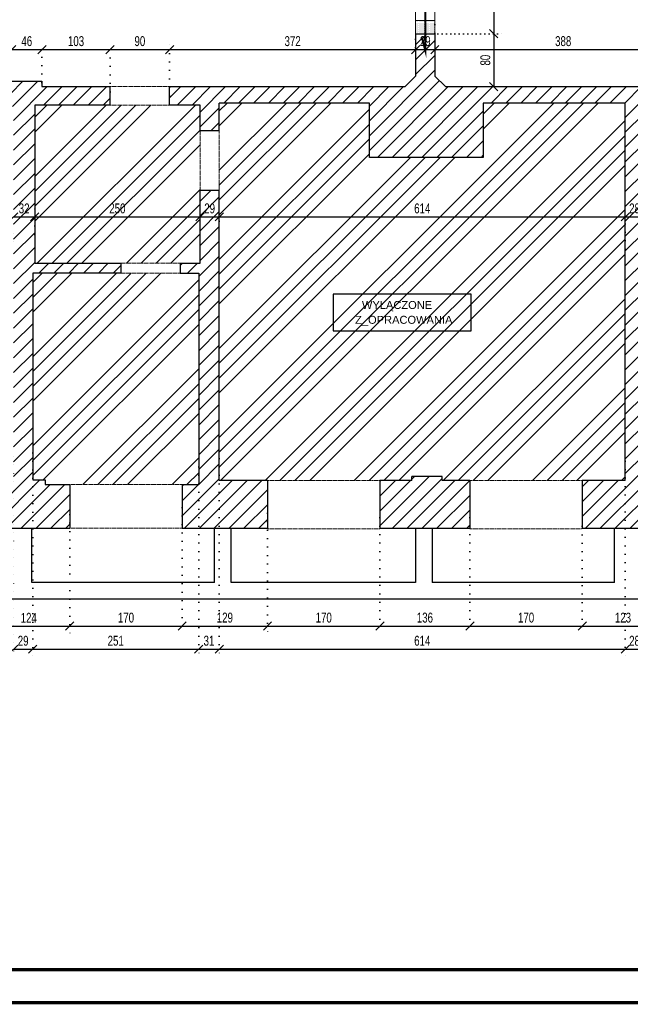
# Model space of a CAD drawing. Header units: millimetres. Extents: x 11149 to 111407, y -107619 to -23630.
# Tile 133 of 245: x 14237 to 15160, y -26605 to -25116. Entities that reach past the tile are written whole.
import ezdxf

# ---------------------------------------------------------------- set-up
doc = ezdxf.new("R2010")
doc.units = ezdxf.units.MM
doc.header["$LTSCALE"] = 2
doc.linetypes.add('DOT', pattern=[6.35, 0, -6.35])
doc.linetypes.add('HIDDEN', pattern=[9.525, 6.35, -3.175])
doc.layers.get('0').update_dxf_attribs({"plot": 0})
doc.layers.get('Defpoints').update_dxf_attribs({"color": 1})
for name, color, linetype, lineweight in [('0_OPIS', 7, 'Continuous', 13), ('A_KRESKOWANIE', 9, 'Continuous', 0), ('A_WYBURZENIA', 6, 'Continuous', 0), ('A_ściany mur', 2, 'Continuous', 30), ('e-cad_wymiary', 4, 'Continuous', 9), ('Opisy', 7, 'Continuous', 13)]:
    doc.layers.add(name, color=color, linetype=linetype, lineweight=lineweight)
for name, color, linetype in [('3DPLAN_A_KRESKOWANIE 1', 253, 'Continuous'), ('3DPLAN_A_OPIS', 8, 'Continuous'), ('A_SCHODY', 6, 'Continuous')]:
    doc.layers.add(name, color=color, linetype=linetype)
doc.styles.add('ARIAL', font='arial.ttf')
doc.styles.add('e-cad_1', font='arial.ttf', dxfattribs={"width": 0.7})
doc.dimstyles.new('e-cad_1_100_[cm]', dxfattribs={"dimscale": 10, "dimtxt": 1.5, "dimasz": 1.25, "dimexe": 1.25, "dimexo": 0.625, "dimgap": 0.5, "dimtad": 1, "dimdec": 0, "dimrnd": 1, "dimzin": 1, "dimtxsty": 'e-cad_1', "dimblk": 'OBLIQUE', "dimcen": 2.5, "dimclrd": 256, "dimclre": 252, "dimclrt": 7, "dimadec": 0, "dimazin": 0, "dimtfac": 1, "dimtix": 1, "dimtmove": 2, "dimatfit": 3, "dimldrblk": 'NONE', "dimfxl": 60, "dimfxlon": 1, "dimarcsym": 0})
pattern_1 = [(45, (12744.33, -25853.178), (-11.22532, 11.22532), [])]

# ---------------------------------------------------------------- blocks, each defined once
blk = doc.blocks.new('_OBLIQUE')
at = {"color": 0, "linetype": 'ByBlock', "lineweight": -2}
blk.add_line((-0.5, -0.5), (0.5, 0.5), dxfattribs=at)
blk = doc.blocks.new('*D813')
at = {"layer": 'Defpoints', "color": 0}
for p in [(14188.6, -25857.8), (14312.6, -25857.8), (14312.6, -26032.9)]:
    blk.add_point(p, dxfattribs=at)
at = {"layer": 'e-cad_wymiary', "color": 252, "linetype": 'DOT', "lineweight": -2}
for p, q in [((14188.6, -25864.1), (14188.6, -26045.4)), ((14312.6, -25864.1), (14312.6, -26045.4))]:
    blk.add_line(p, q, dxfattribs=at)
at = {"layer": 'e-cad_wymiary', "lineweight": -2}
blk.add_line((14188.6, -26032.9), (14312.6, -26032.9), dxfattribs=at)
at = {"layer": 'e-cad_wymiary', "lineweight": -2, "xscale": 12.5, "yscale": 12.5, "zscale": 12.5, "rotation": 180}
blk.add_blockref('_OBLIQUE', (14188.6, -26032.9), dxfattribs=at)
at = {"layer": 'e-cad_wymiary', "lineweight": -2, "xscale": 12.5, "yscale": 12.5, "zscale": 12.5}
blk.add_blockref('_OBLIQUE', (14312.6, -26032.9), dxfattribs=at)
at = {"layer": 'e-cad_wymiary', "color": 7, "insert": (14250.6, -26020.4), "char_height": 15, "attachment_point": 5, "style": 'e-cad_1'}
blk.add_mtext('124', dxfattribs=at)
blk = doc.blocks.new('_None')
blk = doc.blocks.new('*D814')
at = {"layer": 'Defpoints', "color": 0}
for p in [(14482.6, -25847.3), (14312.6, -25857.8), (14482.6, -26032.9)]:
    blk.add_point(p, dxfattribs=at)
at = {"layer": 'e-cad_wymiary', "color": 252, "linetype": 'DOT', "lineweight": -2}
for p, q in [((14482.6, -25853.5), (14482.6, -26045.4)), ((14312.6, -25864.1), (14312.6, -26045.4))]:
    blk.add_line(p, q, dxfattribs=at)
at = {"layer": 'e-cad_wymiary', "lineweight": -2}
blk.add_line((14312.6, -26032.9), (14482.6, -26032.9), dxfattribs=at)
at = {"layer": 'e-cad_wymiary', "lineweight": -2, "xscale": 12.5, "yscale": 12.5, "zscale": 12.5, "rotation": 180}
blk.add_blockref('_OBLIQUE', (14312.6, -26032.9), dxfattribs=at)
at = {"layer": 'e-cad_wymiary', "lineweight": -2, "xscale": 12.5, "yscale": 12.5, "zscale": 12.5}
blk.add_blockref('_OBLIQUE', (14482.6, -26032.9), dxfattribs=at)
at = {"layer": 'e-cad_wymiary', "color": 7, "insert": (14397.6, -26020.2), "char_height": 15, "attachment_point": 5, "style": 'e-cad_1'}
blk.add_mtext('170', dxfattribs=at)
blk = doc.blocks.new('*D815')
at = {"layer": 'Defpoints', "color": 0}
for p in [(14482.6, -25847.3), (14611.6, -25855.9), (14611.6, -26032.9)]:
    blk.add_point(p, dxfattribs=at)
at = {"layer": 'e-cad_wymiary', "color": 252, "linetype": 'DOT', "lineweight": -2}
for p, q in [((14482.6, -25853.5), (14482.6, -26045.4)), ((14611.6, -25862.1), (14611.6, -26045.4))]:
    blk.add_line(p, q, dxfattribs=at)
at = {"layer": 'e-cad_wymiary', "lineweight": -2}
blk.add_line((14482.6, -26032.9), (14611.6, -26032.9), dxfattribs=at)
at = {"layer": 'e-cad_wymiary', "lineweight": -2, "xscale": 12.5, "yscale": 12.5, "zscale": 12.5, "rotation": 180}
blk.add_blockref('_OBLIQUE', (14482.6, -26032.9), dxfattribs=at)
at = {"layer": 'e-cad_wymiary', "lineweight": -2, "xscale": 12.5, "yscale": 12.5, "zscale": 12.5}
blk.add_blockref('_OBLIQUE', (14611.6, -26032.9), dxfattribs=at)
at = {"layer": 'e-cad_wymiary', "color": 7, "insert": (14547.1, -26020.2), "char_height": 15, "attachment_point": 5, "style": 'e-cad_1'}
blk.add_mtext('129', dxfattribs=at)
blk = doc.blocks.new('*D816')
at = {"layer": 'Defpoints', "color": 0}
for p in [(14611.6, -25855.9), (14781.6, -25862.6), (14781.6, -26032.9)]:
    blk.add_point(p, dxfattribs=at)
at = {"layer": 'e-cad_wymiary', "color": 252, "linetype": 'DOT', "lineweight": -2}
for p, q in [((14611.6, -25862.1), (14611.6, -26045.4)), ((14781.6, -25868.8), (14781.6, -26045.4))]:
    blk.add_line(p, q, dxfattribs=at)
at = {"layer": 'e-cad_wymiary', "lineweight": -2}
blk.add_line((14611.6, -26032.9), (14781.6, -26032.9), dxfattribs=at)
at = {"layer": 'e-cad_wymiary', "lineweight": -2, "xscale": 12.5, "yscale": 12.5, "zscale": 12.5, "rotation": 180}
blk.add_blockref('_OBLIQUE', (14611.6, -26032.9), dxfattribs=at)
at = {"layer": 'e-cad_wymiary', "lineweight": -2, "xscale": 12.5, "yscale": 12.5, "zscale": 12.5}
blk.add_blockref('_OBLIQUE', (14781.6, -26032.9), dxfattribs=at)
at = {"layer": 'e-cad_wymiary', "color": 7, "insert": (14696.6, -26020.2), "char_height": 15, "attachment_point": 5, "style": 'e-cad_1'}
blk.add_mtext('170', dxfattribs=at)
blk = doc.blocks.new('*D817')
at = {"layer": 'Defpoints', "color": 0}
for p in [(14781.6, -25862.6), (14917.6, -25862.6), (14917.6, -26032.9)]:
    blk.add_point(p, dxfattribs=at)
at = {"layer": 'e-cad_wymiary', "color": 252, "linetype": 'DOT', "lineweight": -2}
for p, q in [((14781.6, -25868.8), (14781.6, -26045.4)), ((14917.6, -25868.8), (14917.6, -26045.4))]:
    blk.add_line(p, q, dxfattribs=at)
at = {"layer": 'e-cad_wymiary', "lineweight": -2}
blk.add_line((14781.6, -26032.9), (14917.6, -26032.9), dxfattribs=at)
at = {"layer": 'e-cad_wymiary', "lineweight": -2, "xscale": 12.5, "yscale": 12.5, "zscale": 12.5, "rotation": 180}
blk.add_blockref('_OBLIQUE', (14781.6, -26032.9), dxfattribs=at)
at = {"layer": 'e-cad_wymiary', "lineweight": -2, "xscale": 12.5, "yscale": 12.5, "zscale": 12.5}
blk.add_blockref('_OBLIQUE', (14917.6, -26032.9), dxfattribs=at)
at = {"layer": 'e-cad_wymiary', "color": 7, "insert": (14849.6, -26020.2), "char_height": 15, "attachment_point": 5, "style": 'e-cad_1'}
blk.add_mtext('136', dxfattribs=at)
blk = doc.blocks.new('*D818')
at = {"layer": 'Defpoints', "color": 0}
for p in [(14917.6, -25862.6), (15087.6, -25875.7), (15087.6, -26032.9)]:
    blk.add_point(p, dxfattribs=at)
at = {"layer": 'e-cad_wymiary', "color": 252, "linetype": 'DOT', "lineweight": -2}
for p, q in [((14917.6, -25868.8), (14917.6, -26045.4)), ((15087.6, -25881.9), (15087.6, -26045.4))]:
    blk.add_line(p, q, dxfattribs=at)
at = {"layer": 'e-cad_wymiary', "lineweight": -2}
blk.add_line((14917.6, -26032.9), (15087.6, -26032.9), dxfattribs=at)
at = {"layer": 'e-cad_wymiary', "lineweight": -2, "xscale": 12.5, "yscale": 12.5, "zscale": 12.5, "rotation": 180}
blk.add_blockref('_OBLIQUE', (14917.6, -26032.9), dxfattribs=at)
at = {"layer": 'e-cad_wymiary', "lineweight": -2, "xscale": 12.5, "yscale": 12.5, "zscale": 12.5}
blk.add_blockref('_OBLIQUE', (15087.6, -26032.9), dxfattribs=at)
at = {"layer": 'e-cad_wymiary', "color": 7, "insert": (15002.6, -26020.2), "char_height": 15, "attachment_point": 5, "style": 'e-cad_1'}
blk.add_mtext('170', dxfattribs=at)
blk = doc.blocks.new('*D819')
at = {"layer": 'Defpoints', "color": 0}
for p in [(15210.6, -25857.7), (15087.6, -25875.7), (15210.6, -26032.9)]:
    blk.add_point(p, dxfattribs=at)
at = {"layer": 'e-cad_wymiary', "color": 252, "linetype": 'DOT', "lineweight": -2}
for p, q in [((15210.6, -25864), (15210.6, -26045.4)), ((15087.6, -25881.9), (15087.6, -26045.4))]:
    blk.add_line(p, q, dxfattribs=at)
at = {"layer": 'e-cad_wymiary', "lineweight": -2}
blk.add_line((15087.6, -26032.9), (15210.6, -26032.9), dxfattribs=at)
at = {"layer": 'e-cad_wymiary', "lineweight": -2, "xscale": 12.5, "yscale": 12.5, "zscale": 12.5, "rotation": 180}
blk.add_blockref('_OBLIQUE', (15087.6, -26032.9), dxfattribs=at)
at = {"layer": 'e-cad_wymiary', "lineweight": -2, "xscale": 12.5, "yscale": 12.5, "zscale": 12.5}
blk.add_blockref('_OBLIQUE', (15210.6, -26032.9), dxfattribs=at)
at = {"layer": 'e-cad_wymiary', "color": 7, "insert": (15149.1, -26020.2), "char_height": 15, "attachment_point": 5, "style": 'e-cad_1'}
blk.add_mtext('123', dxfattribs=at)
blk = doc.blocks.new('*D840')
at = {"layer": 'Defpoints', "color": 0}
for p in [(14256.6, -25764.5), (14227.6, -25769.9), (14256.6, -26067.9)]:
    blk.add_point(p, dxfattribs=at)
at = {"layer": 'e-cad_wymiary', "color": 252, "linetype": 'DOT', "lineweight": -2}
for p, q in [((14227.6, -25776.2), (14227.6, -26080.4)), ((14256.6, -25770.8), (14256.6, -26080.4))]:
    blk.add_line(p, q, dxfattribs=at)
at = {"layer": 'e-cad_wymiary', "lineweight": -2}
blk.add_line((14227.6, -26067.9), (14256.6, -26067.9), dxfattribs=at)
at = {"layer": 'e-cad_wymiary', "lineweight": -2, "xscale": 12.5, "yscale": 12.5, "zscale": 12.5, "rotation": 180}
blk.add_blockref('_OBLIQUE', (14227.6, -26067.9), dxfattribs=at)
at = {"layer": 'e-cad_wymiary', "lineweight": -2, "xscale": 12.5, "yscale": 12.5, "zscale": 12.5}
blk.add_blockref('_OBLIQUE', (14256.6, -26067.9), dxfattribs=at)
at = {"layer": 'e-cad_wymiary', "color": 7, "insert": (14242.1, -26055.2), "char_height": 15, "attachment_point": 5, "style": 'e-cad_1'}
blk.add_mtext('29', dxfattribs=at)
blk = doc.blocks.new('*D841')
at = {"layer": 'Defpoints', "color": 0}
for p in [(14256.6, -25764.5), (14507.6, -25772.9), (14507.6, -26067.9)]:
    blk.add_point(p, dxfattribs=at)
at = {"layer": 'e-cad_wymiary', "color": 252, "linetype": 'DOT', "lineweight": -2}
for p, q in [((14256.6, -25770.8), (14256.6, -26080.4)), ((14507.6, -25779.2), (14507.6, -26080.4))]:
    blk.add_line(p, q, dxfattribs=at)
at = {"layer": 'e-cad_wymiary', "lineweight": -2}
blk.add_line((14256.6, -26067.9), (14507.6, -26067.9), dxfattribs=at)
at = {"layer": 'e-cad_wymiary', "lineweight": -2, "xscale": 12.5, "yscale": 12.5, "zscale": 12.5, "rotation": 180}
blk.add_blockref('_OBLIQUE', (14256.6, -26067.9), dxfattribs=at)
at = {"layer": 'e-cad_wymiary', "lineweight": -2, "xscale": 12.5, "yscale": 12.5, "zscale": 12.5}
blk.add_blockref('_OBLIQUE', (14507.6, -26067.9), dxfattribs=at)
at = {"layer": 'e-cad_wymiary', "color": 7, "insert": (14382.1, -26055.2), "char_height": 15, "attachment_point": 5, "style": 'e-cad_1'}
blk.add_mtext('251', dxfattribs=at)
blk = doc.blocks.new('*D842')
at = {"layer": 'Defpoints', "color": 0}
for p in [(14507.6, -25772.9), (14538.6, -25772.9), (14538.6, -26067.9)]:
    blk.add_point(p, dxfattribs=at)
at = {"layer": 'e-cad_wymiary', "color": 252, "linetype": 'DOT', "lineweight": -2}
for p, q in [((14507.6, -25779.2), (14507.6, -26080.4)), ((14538.6, -25779.2), (14538.6, -26080.4))]:
    blk.add_line(p, q, dxfattribs=at)
at = {"layer": 'e-cad_wymiary', "lineweight": -2}
blk.add_line((14507.6, -26067.9), (14538.6, -26067.9), dxfattribs=at)
at = {"layer": 'e-cad_wymiary', "lineweight": -2, "xscale": 12.5, "yscale": 12.5, "zscale": 12.5, "rotation": 180}
blk.add_blockref('_OBLIQUE', (14507.6, -26067.9), dxfattribs=at)
at = {"layer": 'e-cad_wymiary', "lineweight": -2, "xscale": 12.5, "yscale": 12.5, "zscale": 12.5}
blk.add_blockref('_OBLIQUE', (14538.6, -26067.9), dxfattribs=at)
at = {"layer": 'e-cad_wymiary', "color": 7, "insert": (14523.1, -26055.2), "char_height": 15, "attachment_point": 5, "style": 'e-cad_1'}
blk.add_mtext('31', dxfattribs=at)
blk = doc.blocks.new('*D843')
at = {"layer": 'Defpoints', "color": 0}
for p in [(14538.6, -25772.9), (15152.6, -25777), (15152.6, -26067.9)]:
    blk.add_point(p, dxfattribs=at)
at = {"layer": 'e-cad_wymiary', "color": 252, "linetype": 'DOT', "lineweight": -2}
for p, q in [((14538.6, -25779.2), (14538.6, -26080.4)), ((15152.6, -25783.3), (15152.6, -26080.4))]:
    blk.add_line(p, q, dxfattribs=at)
at = {"layer": 'e-cad_wymiary', "lineweight": -2}
blk.add_line((14538.6, -26067.9), (15152.6, -26067.9), dxfattribs=at)
at = {"layer": 'e-cad_wymiary', "lineweight": -2, "xscale": 12.5, "yscale": 12.5, "zscale": 12.5, "rotation": 180}
blk.add_blockref('_OBLIQUE', (14538.6, -26067.9), dxfattribs=at)
at = {"layer": 'e-cad_wymiary', "lineweight": -2, "xscale": 12.5, "yscale": 12.5, "zscale": 12.5}
blk.add_blockref('_OBLIQUE', (15152.6, -26067.9), dxfattribs=at)
at = {"layer": 'e-cad_wymiary', "color": 7, "insert": (14845.6, -26055.2), "char_height": 15, "attachment_point": 5, "style": 'e-cad_1'}
blk.add_mtext('614', dxfattribs=at)
blk = doc.blocks.new('*D844')
at = {"layer": 'Defpoints', "color": 0}
for p in [(15152.6, -25777), (15180.6, -25783.6), (15180.6, -26067.9)]:
    blk.add_point(p, dxfattribs=at)
at = {"layer": 'e-cad_wymiary', "color": 252, "linetype": 'DOT', "lineweight": -2}
for p, q in [((15152.6, -25783.3), (15152.6, -26080.4)), ((15180.6, -25789.8), (15180.6, -26080.4))]:
    blk.add_line(p, q, dxfattribs=at)
at = {"layer": 'e-cad_wymiary', "lineweight": -2}
blk.add_line((15152.6, -26067.9), (15180.6, -26067.9), dxfattribs=at)
at = {"layer": 'e-cad_wymiary', "lineweight": -2, "xscale": 12.5, "yscale": 12.5, "zscale": 12.5, "rotation": 180}
blk.add_blockref('_OBLIQUE', (15152.6, -26067.9), dxfattribs=at)
at = {"layer": 'e-cad_wymiary', "lineweight": -2, "xscale": 12.5, "yscale": 12.5, "zscale": 12.5}
blk.add_blockref('_OBLIQUE', (15180.6, -26067.9), dxfattribs=at)
at = {"layer": 'e-cad_wymiary', "color": 7, "insert": (15166.6, -26055.2), "char_height": 15, "attachment_point": 5, "style": 'e-cad_1'}
blk.add_mtext('28', dxfattribs=at)
blk = doc.blocks.new('*D914')
at = {"layer": 'Defpoints', "color": 0}
for p in [(14270.6, -25160.9), (14224.6, -25216.9), (14270.6, -25216.9)]:
    blk.add_point(p, dxfattribs=at)
at = {"layer": 'e-cad_wymiary', "color": 252, "linetype": 'DOT', "lineweight": -2}
for p, q in [((14224.6, -25210.6), (14224.6, -25148.4)), ((14270.6, -25210.6), (14270.6, -25148.4))]:
    blk.add_line(p, q, dxfattribs=at)
at = {"layer": 'e-cad_wymiary', "lineweight": -2}
blk.add_line((14224.6, -25160.9), (14270.6, -25160.9), dxfattribs=at)
at = {"layer": 'e-cad_wymiary', "lineweight": -2, "xscale": 12.5, "yscale": 12.5, "zscale": 12.5, "rotation": 180}
blk.add_blockref('_OBLIQUE', (14224.6, -25160.9), dxfattribs=at)
at = {"layer": 'e-cad_wymiary', "lineweight": -2, "xscale": 12.5, "yscale": 12.5, "zscale": 12.5}
blk.add_blockref('_OBLIQUE', (14270.6, -25160.9), dxfattribs=at)
at = {"layer": 'e-cad_wymiary', "color": 7, "insert": (14247.6, -25148.2), "char_height": 15, "attachment_point": 5, "style": 'e-cad_1'}
blk.add_mtext('46', dxfattribs=at)
blk = doc.blocks.new('*D915')
at = {"layer": 'Defpoints', "color": 0}
for p in [(14373.6, -25160.9), (14270.6, -25216.9), (14373.6, -25230.9)]:
    blk.add_point(p, dxfattribs=at)
at = {"layer": 'e-cad_wymiary', "color": 252, "linetype": 'DOT', "lineweight": -2}
for p, q in [((14270.6, -25210.6), (14270.6, -25148.4)), ((14373.6, -25224.6), (14373.6, -25148.4))]:
    blk.add_line(p, q, dxfattribs=at)
at = {"layer": 'e-cad_wymiary', "lineweight": -2}
blk.add_line((14270.6, -25160.9), (14373.6, -25160.9), dxfattribs=at)
at = {"layer": 'e-cad_wymiary', "lineweight": -2, "xscale": 12.5, "yscale": 12.5, "zscale": 12.5, "rotation": 180}
blk.add_blockref('_OBLIQUE', (14270.6, -25160.9), dxfattribs=at)
at = {"layer": 'e-cad_wymiary', "lineweight": -2, "xscale": 12.5, "yscale": 12.5, "zscale": 12.5}
blk.add_blockref('_OBLIQUE', (14373.6, -25160.9), dxfattribs=at)
at = {"layer": 'e-cad_wymiary', "color": 7, "insert": (14322.1, -25148.2), "char_height": 15, "attachment_point": 5, "style": 'e-cad_1'}
blk.add_mtext('103', dxfattribs=at)
blk = doc.blocks.new('*D916')
at = {"layer": 'Defpoints', "color": 0}
for p in [(14463.6, -25160.9), (14373.6, -25230.9), (14463.6, -25236.9)]:
    blk.add_point(p, dxfattribs=at)
at = {"layer": 'e-cad_wymiary', "color": 252, "linetype": 'DOT', "lineweight": -2}
for p, q in [((14373.6, -25224.6), (14373.6, -25148.4)), ((14463.6, -25230.6), (14463.6, -25148.4))]:
    blk.add_line(p, q, dxfattribs=at)
at = {"layer": 'e-cad_wymiary', "lineweight": -2}
blk.add_line((14373.6, -25160.9), (14463.6, -25160.9), dxfattribs=at)
at = {"layer": 'e-cad_wymiary', "lineweight": -2, "xscale": 12.5, "yscale": 12.5, "zscale": 12.5, "rotation": 180}
blk.add_blockref('_OBLIQUE', (14373.6, -25160.9), dxfattribs=at)
at = {"layer": 'e-cad_wymiary', "lineweight": -2, "xscale": 12.5, "yscale": 12.5, "zscale": 12.5}
blk.add_blockref('_OBLIQUE', (14463.6, -25160.9), dxfattribs=at)
at = {"layer": 'e-cad_wymiary', "color": 7, "insert": (14418.6, -25148.2), "char_height": 15, "attachment_point": 5, "style": 'e-cad_1'}
blk.add_mtext('90', dxfattribs=at)
blk = doc.blocks.new('*D917')
at = {"layer": 'Defpoints', "color": 0}
for p in [(14835.6, -25138.6), (14835.6, -25160.9), (14463.6, -25236.9)]:
    blk.add_point(p, dxfattribs=at)
at = {"layer": 'e-cad_wymiary', "color": 252, "linetype": 'DOT', "lineweight": -2}
for p, q in [((14463.6, -25230.6), (14463.6, -25148.4)), ((14835.6, -25144.9), (14835.6, -25173.4))]:
    blk.add_line(p, q, dxfattribs=at)
at = {"layer": 'e-cad_wymiary', "lineweight": -2}
blk.add_line((14463.6, -25160.9), (14835.6, -25160.9), dxfattribs=at)
at = {"layer": 'e-cad_wymiary', "lineweight": -2, "xscale": 12.5, "yscale": 12.5, "zscale": 12.5, "rotation": 180}
blk.add_blockref('_OBLIQUE', (14463.6, -25160.9), dxfattribs=at)
at = {"layer": 'e-cad_wymiary', "lineweight": -2, "xscale": 12.5, "yscale": 12.5, "zscale": 12.5}
blk.add_blockref('_OBLIQUE', (14835.6, -25160.9), dxfattribs=at)
at = {"layer": 'e-cad_wymiary', "color": 7, "insert": (14649.6, -25148.2), "char_height": 15, "attachment_point": 5, "style": 'e-cad_1'}
blk.add_mtext('372', dxfattribs=at)
blk = doc.blocks.new('*D918')
at = {"layer": 'Defpoints', "color": 0, "ltscale": 0.5}
for p in [(14864.6, -25116.9), (14835.6, -25138.6), (14864.6, -25160.9)]:
    blk.add_point(p, dxfattribs=at)
at = {"layer": 'e-cad_wymiary', "color": 252, "linetype": 'DOT', "lineweight": -2}
for p, q in [((14864.6, -25123.1), (14864.6, -25173.4)), ((14835.6, -25144.9), (14835.6, -25173.4))]:
    blk.add_line(p, q, dxfattribs=at)
at = {"layer": 'e-cad_wymiary', "lineweight": -2}
blk.add_line((14835.6, -25160.9), (14864.6, -25160.9), dxfattribs=at)
at = {"layer": 'e-cad_wymiary', "lineweight": -2, "ltscale": 0.5, "xscale": 12.5, "yscale": 12.5, "zscale": 12.5, "rotation": 180}
blk.add_blockref('_OBLIQUE', (14835.6, -25160.9), dxfattribs=at)
at = {"layer": 'e-cad_wymiary', "lineweight": -2, "ltscale": 0.5, "xscale": 12.5, "yscale": 12.5, "zscale": 12.5}
blk.add_blockref('_OBLIQUE', (14864.6, -25160.9), dxfattribs=at)
at = {"layer": 'e-cad_wymiary', "color": 7, "ltscale": 0.5, "insert": (14850.1, -25148.2), "char_height": 15, "attachment_point": 5, "style": 'e-cad_1'}
blk.add_mtext('29', dxfattribs=at)
blk = doc.blocks.new('*D919')
at = {"layer": 'Defpoints', "color": 0, "ltscale": 0.5}
for p in [(14864.6, -25116.9), (15252.8, -25160.9), (15252.8, -25239.6)]:
    blk.add_point(p, dxfattribs=at)
at = {"layer": 'e-cad_wymiary', "color": 252, "linetype": 'DOT', "lineweight": -2}
for p, q in [((14864.6, -25123.1), (14864.6, -25173.4)), ((15252.8, -25233.3), (15252.8, -25148.4))]:
    blk.add_line(p, q, dxfattribs=at)
at = {"layer": 'e-cad_wymiary', "lineweight": -2}
blk.add_line((14864.6, -25160.9), (15252.8, -25160.9), dxfattribs=at)
at = {"layer": 'e-cad_wymiary', "lineweight": -2, "ltscale": 0.5, "xscale": 12.5, "yscale": 12.5, "zscale": 12.5, "rotation": 180}
blk.add_blockref('_OBLIQUE', (14864.6, -25160.9), dxfattribs=at)
at = {"layer": 'e-cad_wymiary', "lineweight": -2, "ltscale": 0.5, "xscale": 12.5, "yscale": 12.5, "zscale": 12.5}
blk.add_blockref('_OBLIQUE', (15252.8, -25160.9), dxfattribs=at)
at = {"layer": 'e-cad_wymiary', "color": 7, "ltscale": 0.5, "insert": (15058.7, -25148.2), "char_height": 15, "attachment_point": 5, "style": 'e-cad_1'}
blk.add_mtext('388', dxfattribs=at)
blk = doc.blocks.new('*D987')
at = {"layer": 'Defpoints', "color": 0}
for p in [(14259.6, -25413.9), (14259.6, -25446.8), (14227.6, -25457.6)]:
    blk.add_point(p, dxfattribs=at)
at = {"layer": 'e-cad_wymiary', "color": 252, "linetype": 'DOT', "lineweight": -2}
for p, q in [((14227.6, -25451.3), (14227.6, -25401.4)), ((14259.6, -25440.5), (14259.6, -25401.4))]:
    blk.add_line(p, q, dxfattribs=at)
at = {"layer": 'e-cad_wymiary', "lineweight": -2}
blk.add_line((14227.6, -25413.9), (14259.6, -25413.9), dxfattribs=at)
at = {"layer": 'e-cad_wymiary', "lineweight": -2, "xscale": 12.5, "yscale": 12.5, "zscale": 12.5, "rotation": 180}
blk.add_blockref('_OBLIQUE', (14227.6, -25413.9), dxfattribs=at)
at = {"layer": 'e-cad_wymiary', "lineweight": -2, "xscale": 12.5, "yscale": 12.5, "zscale": 12.5}
blk.add_blockref('_OBLIQUE', (14259.6, -25413.9), dxfattribs=at)
at = {"layer": 'e-cad_wymiary', "color": 7, "insert": (14243.6, -25401.2), "char_height": 15, "attachment_point": 5, "style": 'e-cad_1'}
blk.add_mtext('32', dxfattribs=at)
blk = doc.blocks.new('*D988')
at = {"layer": 'Defpoints', "color": 0}
for p in [(14509.6, -25413.9), (14509.6, -25419.4), (14259.6, -25446.8)]:
    blk.add_point(p, dxfattribs=at)
at = {"layer": 'e-cad_wymiary', "color": 252, "linetype": 'DOT', "lineweight": -2}
for p, q in [((14259.6, -25440.5), (14259.6, -25401.4)), ((14509.6, -25413.9), (14509.6, -25401.4))]:
    blk.add_line(p, q, dxfattribs=at)
at = {"layer": 'e-cad_wymiary', "lineweight": -2}
blk.add_line((14259.6, -25413.9), (14509.6, -25413.9), dxfattribs=at)
at = {"layer": 'e-cad_wymiary', "lineweight": -2, "xscale": 12.5, "yscale": 12.5, "zscale": 12.5, "rotation": 180}
blk.add_blockref('_OBLIQUE', (14259.6, -25413.9), dxfattribs=at)
at = {"layer": 'e-cad_wymiary', "lineweight": -2, "xscale": 12.5, "yscale": 12.5, "zscale": 12.5}
blk.add_blockref('_OBLIQUE', (14509.6, -25413.9), dxfattribs=at)
at = {"layer": 'e-cad_wymiary', "color": 7, "insert": (14384.6, -25401.2), "char_height": 15, "attachment_point": 5, "style": 'e-cad_1'}
blk.add_mtext('250', dxfattribs=at)
blk = doc.blocks.new('*D989')
at = {"layer": 'Defpoints', "color": 0}
for p in [(14509.6, -25419.4), (14538.6, -25413.9), (14538.6, -25426.8)]:
    blk.add_point(p, dxfattribs=at)
at = {"layer": 'e-cad_wymiary', "color": 252, "linetype": 'DOT', "lineweight": -2}
for p, q in [((14509.6, -25413.9), (14509.6, -25401.4)), ((14538.6, -25420.5), (14538.6, -25401.4))]:
    blk.add_line(p, q, dxfattribs=at)
at = {"layer": 'e-cad_wymiary', "lineweight": -2}
blk.add_line((14509.6, -25413.9), (14538.6, -25413.9), dxfattribs=at)
at = {"layer": 'e-cad_wymiary', "lineweight": -2, "xscale": 12.5, "yscale": 12.5, "zscale": 12.5, "rotation": 180}
blk.add_blockref('_OBLIQUE', (14509.6, -25413.9), dxfattribs=at)
at = {"layer": 'e-cad_wymiary', "lineweight": -2, "xscale": 12.5, "yscale": 12.5, "zscale": 12.5}
blk.add_blockref('_OBLIQUE', (14538.6, -25413.9), dxfattribs=at)
at = {"layer": 'e-cad_wymiary', "color": 7, "insert": (14524.1, -25401.2), "char_height": 15, "attachment_point": 5, "style": 'e-cad_1'}
blk.add_mtext('29', dxfattribs=at)
blk = doc.blocks.new('*D990')
at = {"layer": 'Defpoints', "color": 0}
for p in [(15152.6, -25413.9), (14538.6, -25426.8), (15152.6, -25468.9)]:
    blk.add_point(p, dxfattribs=at)
at = {"layer": 'e-cad_wymiary', "color": 252, "linetype": 'DOT', "lineweight": -2}
for p, q in [((14538.6, -25420.5), (14538.6, -25401.4)), ((15152.6, -25462.7), (15152.6, -25401.4))]:
    blk.add_line(p, q, dxfattribs=at)
at = {"layer": 'e-cad_wymiary', "lineweight": -2}
blk.add_line((14538.6, -25413.9), (15152.6, -25413.9), dxfattribs=at)
at = {"layer": 'e-cad_wymiary', "lineweight": -2, "xscale": 12.5, "yscale": 12.5, "zscale": 12.5, "rotation": 180}
blk.add_blockref('_OBLIQUE', (14538.6, -25413.9), dxfattribs=at)
at = {"layer": 'e-cad_wymiary', "lineweight": -2, "xscale": 12.5, "yscale": 12.5, "zscale": 12.5}
blk.add_blockref('_OBLIQUE', (15152.6, -25413.9), dxfattribs=at)
at = {"layer": 'e-cad_wymiary', "color": 7, "insert": (14845.6, -25401.2), "char_height": 15, "attachment_point": 5, "style": 'e-cad_1'}
blk.add_mtext('614', dxfattribs=at)
blk = doc.blocks.new('*D991')
at = {"layer": 'Defpoints', "color": 0}
for p in [(15180.6, -25413.9), (15180.6, -25466.8), (15152.6, -25468.9)]:
    blk.add_point(p, dxfattribs=at)
at = {"layer": 'e-cad_wymiary', "color": 252, "linetype": 'DOT', "lineweight": -2}
for p, q in [((15152.6, -25462.7), (15152.6, -25401.4)), ((15180.6, -25460.6), (15180.6, -25401.4))]:
    blk.add_line(p, q, dxfattribs=at)
at = {"layer": 'e-cad_wymiary', "lineweight": -2}
blk.add_line((15152.6, -25413.9), (15180.6, -25413.9), dxfattribs=at)
at = {"layer": 'e-cad_wymiary', "lineweight": -2, "xscale": 12.5, "yscale": 12.5, "zscale": 12.5, "rotation": 180}
blk.add_blockref('_OBLIQUE', (15152.6, -25413.9), dxfattribs=at)
at = {"layer": 'e-cad_wymiary', "lineweight": -2, "xscale": 12.5, "yscale": 12.5, "zscale": 12.5}
blk.add_blockref('_OBLIQUE', (15180.6, -25413.9), dxfattribs=at)
at = {"layer": 'e-cad_wymiary', "color": 7, "insert": (15166.6, -25401.2), "char_height": 15, "attachment_point": 5, "style": 'e-cad_1'}
blk.add_mtext('28', dxfattribs=at)
blk = doc.blocks.new('*D2270')
at = {"layer": 'Defpoints', "color": 0, "ltscale": 0.5}
for p in [(14850.1, -25016.9), (14850.1, -25136.9), (14953.6, -25136.9)]:
    blk.add_point(p, dxfattribs=at)
at = {"layer": 'e-cad_wymiary', "color": 252, "linetype": 'DOT', "lineweight": -2, "ltscale": 0.5}
for p, q in [((14856.4, -25016.9), (14966.1, -25016.9)), ((14856.4, -25136.9), (14966.1, -25136.9))]:
    blk.add_line(p, q, dxfattribs=at)
at = {"layer": 'e-cad_wymiary', "lineweight": -2, "ltscale": 0.5}
blk.add_line((14953.6, -25016.9), (14953.6, -25136.9), dxfattribs=at)
at = {"layer": 'e-cad_wymiary', "lineweight": -2, "ltscale": 0.5, "xscale": 12.5, "yscale": 12.5, "zscale": 12.5}
for p, rotation in [((14953.6, -25016.9), 90), ((14953.6, -25136.9), 270)]:
    blk.add_blockref('_OBLIQUE', p, dxfattribs=dict(at, rotation=rotation))
at = {"layer": 'e-cad_wymiary', "color": 7, "ltscale": 0.5, "insert": (14941, -25076.9), "char_height": 15, "attachment_point": 5, "rotation": 90, "style": 'e-cad_1'}
blk.add_mtext('120', dxfattribs=at)
blk = doc.blocks.new('*D2271')
at = {"layer": 'Defpoints', "color": 0, "ltscale": 0.5}
for p in [(14850.1, -25136.9), (14927.7, -25216.9), (14953.6, -25216.9)]:
    blk.add_point(p, dxfattribs=at)
at = {"layer": 'e-cad_wymiary', "color": 252, "linetype": 'DOT', "lineweight": -2, "ltscale": 0.5}
for p, q in [((14856.4, -25136.9), (14966.1, -25136.9)), ((14933.9, -25216.9), (14966.1, -25216.9))]:
    blk.add_line(p, q, dxfattribs=at)
at = {"layer": 'e-cad_wymiary', "lineweight": -2, "ltscale": 0.5}
blk.add_line((14953.6, -25136.9), (14953.6, -25216.9), dxfattribs=at)
at = {"layer": 'e-cad_wymiary', "lineweight": -2, "ltscale": 0.5, "xscale": 12.5, "yscale": 12.5, "zscale": 12.5}
for p, rotation in [((14953.6, -25136.9), 90), ((14953.6, -25216.9), 270)]:
    blk.add_blockref('_OBLIQUE', p, dxfattribs=dict(at, rotation=rotation))
at = {"layer": 'e-cad_wymiary', "color": 7, "ltscale": 0.5, "insert": (14941, -25176.9), "char_height": 15, "attachment_point": 5, "rotation": 90, "style": 'e-cad_1'}
blk.add_mtext('80', dxfattribs=at)

msp = doc.modelspace()

# ---------------------------------------------------------------- hatches: boundary and pattern name
at = {"layer": '3DPLAN_A_KRESKOWANIE 1', "transparency": 33554687}
h = msp.add_hatch(dxfattribs=at)
h.set_pattern_fill('ANSI31', color=256, scale=5, style=0)
h.set_pattern_definition(pattern_1)
h.paths.add_polyline_path([(14463.61, -25216.89), (14463.61, -25244.89), (14509.61, -25244.89), (14509.61, -25283.89), (14538.61, -25283.89), (14538.61, -25241.89), (14765.61, -25241.89), (14765.61, -25323.89), (14937.61, -25323.89), (14937.61, -25241.89), (15152.61, -25241.89), (15152.61, -25812.89), (15087.61, -25812.89), (15087.61, -25884.89), (15136.49, -25884.89), (15161.49, -25884.89), (15210.61, -25884.89), (15210.61, -25820.89), (15180.61, -25820.89), (15180.61, -25496.89), (15180.61, -25483.89), (15180.61, -25436.89), (15180.61, -25429.89), (15180.61, -25423.89), (15180.61, -25416.89), (15180.61, -25246.89), (15252.83, -25246.89), (15252.83, -25216.89), (14880.61, -25216.89), (14864.61, -25200.89), (14864.61, -25136.89), (14835.61, -25136.89), (14835.61, -25200.89), (14819.61, -25216.89)])
h = msp.add_hatch(dxfattribs=at)
h.set_pattern_fill('ANSI31', color=256, scale=5, style=0)
h.set_pattern_definition(pattern_1)
h.paths.add_polyline_path([(14188.61, -25816.89), (14188.61, -25884.89), (14230.49, -25884.89), (14255.49, -25884.89), (14312.61, -25884.89), (14312.61, -25818.89), (14275.61, -25818.89), (14275.61, -25811.89), (14256.61, -25811.89), (14256.61, -25498.89), (14389.61, -25498.89), (14389.61, -25483.89), (14259.61, -25483.89), (14259.61, -25244.89), (14373.61, -25244.89), (14373.61, -25216.89), (14270.61, -25216.89), (14270.61, -25208.89), (14224.61, -25208.89), (14224.61, -25216.89), (14157.61, -25216.89), (14157.61, -25246.89), (14227.61, -25246.89), (14227.61, -25476.89), (14227.61, -25481.89), (14227.61, -25591.89), (14227.61, -25603.89), (14227.61, -25816.89)])
h = msp.add_hatch(dxfattribs=at)
h.set_pattern_fill('ANSI31', color=256, scale=5, style=0)
h.set_pattern_definition(pattern_1)
h.paths.add_polyline_path([(14482.61, -25818.89), (14482.61, -25884.89), (14531.49, -25884.89), (14556.49, -25884.89), (14611.61, -25884.89), (14611.61, -25812.89), (14538.61, -25812.89), (14538.61, -25373.89), (14509.61, -25373.89), (14509.61, -25483.89), (14479.61, -25483.89), (14479.61, -25498.89), (14507.61, -25498.89), (14507.61, -25818.89)])
h = msp.add_hatch(dxfattribs=at)
h.set_pattern_fill('ANSI31', color=256, scale=5, style=0)
h.set_pattern_definition(pattern_1)
h.paths.add_polyline_path([(14781.61, -25812.89), (14781.61, -25884.89), (14835.49, -25884.89), (14860.49, -25884.89), (14917.61, -25884.89), (14917.61, -25812.89), (14875.61, -25812.89), (14875.61, -25806.89), (14829.61, -25806.89), (14829.61, -25812.89)])
at = {"layer": 'A_KRESKOWANIE', "transparency": 33554687}
h = msp.add_hatch(dxfattribs=at)
h.set_pattern_fill('ANSI34', color=256, scale=5)
h.set_pattern_definition([(45, (0, 124.95), (-67.35192, 67.35192), []), (45, (22.45, 124.95), (-67.35192, 67.35192), []), (45, (44.9, 124.95), (-67.35192, 67.35192), []), (45, (67.35, 124.95), (-67.35192, 67.35192), [])])
h.paths.add_polyline_path([(14538.61, -25373.89), (14538.61, -25812.89), (14611.61, -25812.89), (14781.61, -25812.89), (14829.61, -25812.89), (14829.61, -25806.89), (14875.61, -25806.89), (14875.61, -25812.89), (14917.61, -25812.89), (15087.61, -25812.89), (15152.61, -25812.89), (15152.61, -25241.89), (14937.61, -25241.89), (14937.61, -25323.89), (14765.61, -25323.89), (14765.61, -25241.89), (14538.61, -25241.89), (14538.61, -25283.89)])
h.paths.add_polyline_path([(14256.61, -25498.89), (14256.61, -25811.89), (14275.61, -25811.89), (14275.61, -25818.89), (14312.61, -25818.89), (14482.61, -25818.89), (14507.61, -25818.89), (14507.61, -25498.89), (14479.61, -25498.89), (14389.61, -25498.89)])
h.paths.add_polyline_path([(14259.61, -25244.89), (14259.61, -25483.89), (14389.61, -25483.89), (14479.61, -25483.89), (14509.61, -25483.89), (14509.61, -25373.89), (14509.61, -25283.89), (14509.61, -25244.89), (14463.61, -25244.89), (14373.61, -25244.89)])
at = {"layer": 'A_WYBURZENIA', "transparency": 33554687}
h = msp.add_hatch(dxfattribs=at)
h.set_pattern_fill('DOTS', color=256)
h.set_pattern_definition([(0, (-3345.7007, -5056.3193), (0.79375, 1.5875), [0, -1.5875])])
h.paths.add_polyline_path([(14835.61, -25136.89), (14864.61, -25136.89), (14864.61, -25116.89), (14835.61, -25116.89)])

# ---------------------------------------------------------------- linework, layer by layer
at = {"layer": '0_OPIS', "const_width": 5}
for points in [[(11151.87, -23632.55), (17451.87, -23632.55), (17451.87, -26602.55), (11151.87, -26602.55)], [(11451.87, -23682.55), (17401.87, -23682.55), (17401.87, -26552.55), (11451.87, -26552.55)]]:
    msp.add_lwpolyline(points, close=True, dxfattribs=at)
at = {"layer": '3DPLAN_A_OPIS', "color": 1, "lineweight": 30}
msp.add_lwpolyline([(14711.13, -25586.27), (14919.66, -25586.27), (14919.66, -25530.95), (14711.13, -25530.95)], close=True, dxfattribs=at)
at = {"layer": 'A_SCHODY'}
for p, q in [((14255.49, -25966.89), (14255.49, -25884.89)), ((14531.49, -25966.89), (14531.49, -25884.89)), ((14556.49, -25966.89), (14556.49, -25884.89)), ((14835.49, -25884.89), (14835.49, -25966.89)), ((14860.49, -25884.89), (14860.49, -25966.89)), ((15136.49, -25966.89), (15136.49, -25884.89)), ((14531.49, -25966.89), (14255.49, -25966.89)), ((14835.49, -25966.89), (14556.49, -25966.89)), ((15136.49, -25966.89), (14860.49, -25966.89)), ((13970.49, -25991.89), (15732.49, -25991.89))]:
    msp.add_line(p, q, dxfattribs=at)
at = {"layer": 'A_WYBURZENIA'}
for p, q in [((14835.61, -25116.89), (14835.61, -25036.89)), ((14864.61, -25036.89), (14864.61, -25116.89)), ((14835.61, -25116.89), (14864.61, -25116.89)), ((14835.61, -25116.89), (14835.61, -25136.89)), ((14864.61, -25116.89), (14864.61, -25136.89))]:
    msp.add_line(p, q, dxfattribs=at)
at = {"layer": 'A_ściany mur', "ltscale": 0.1}
for p, q in [((14835.61, -25136.89), (14835.61, -25200.89)), ((14835.61, -25136.89), (14864.61, -25136.89)), ((14864.61, -25136.89), (14864.61, -25200.89)), ((14224.61, -25208.89), (14270.61, -25208.89)), ((14270.61, -25208.89), (14270.61, -25216.89)), ((14819.61, -25216.89), (14835.61, -25200.89)), ((14880.61, -25216.89), (14864.61, -25200.89)), ((14270.61, -25216.89), (14373.61, -25216.89)), ((14373.61, -25244.89), (14373.61, -25216.89)), ((14463.61, -25216.89), (14819.61, -25216.89)), ((14463.61, -25244.89), (14463.61, -25216.89)), ((14880.61, -25216.89), (15252.83, -25216.89)), ((14373.61, -25244.89), (14259.61, -25244.89)), ((14259.61, -25244.89), (14259.61, -25483.89)), ((14509.61, -25244.89), (14463.61, -25244.89)), ((14509.61, -25283.89), (14509.61, -25244.89)), ((14538.61, -25283.89), (14538.61, -25241.89)), ((14765.61, -25241.89), (14538.61, -25241.89)), ((14765.61, -25323.89), (14765.61, -25241.89)), ((15152.61, -25241.89), (14937.61, -25241.89)), ((14937.61, -25241.89), (14937.61, -25323.89)), ((15152.61, -25812.89), (15152.61, -25241.89)), ((14538.61, -25283.89), (14509.61, -25283.89)), ((14937.61, -25323.89), (14765.61, -25323.89)), ((14538.61, -25373.89), (14509.61, -25373.89)), ((14509.61, -25483.89), (14509.61, -25373.89)), ((14538.61, -25812.89), (14538.61, -25373.89)), ((14259.61, -25483.89), (14389.61, -25483.89)), ((14389.61, -25483.89), (14389.61, -25498.89)), ((14479.61, -25483.89), (14509.61, -25483.89)), ((14479.61, -25483.89), (14479.61, -25498.89)), ((14256.61, -25498.89), (14256.61, -25811.89)), ((14389.61, -25498.89), (14256.61, -25498.89)), ((14479.61, -25498.89), (14507.61, -25498.89)), ((14507.61, -25498.89), (14507.61, -25818.89)), ((14829.61, -25812.89), (14829.61, -25806.89)), ((14875.61, -25806.89), (14829.61, -25806.89)), ((14875.61, -25812.89), (14875.61, -25806.89)), ((14256.61, -25811.89), (14275.61, -25811.89)), ((14275.61, -25811.89), (14275.61, -25818.89)), ((14275.61, -25818.89), (14312.61, -25818.89)), ((14312.61, -25818.89), (14312.61, -25884.89)), ((14482.61, -25818.89), (14507.61, -25818.89)), ((14482.61, -25818.89), (14482.61, -25884.89)), ((14611.61, -25812.89), (14538.61, -25812.89)), ((14611.61, -25812.89), (14611.61, -25885.72)), ((14829.61, -25812.89), (14781.61, -25812.89)), ((14781.61, -25812.89), (14781.61, -25885.72)), ((14917.61, -25812.89), (14875.61, -25812.89)), ((14917.61, -25812.89), (14917.61, -25885.72)), ((15152.61, -25812.89), (15087.61, -25812.89)), ((15087.61, -25812.89), (15087.61, -25885.72)), ((14188.61, -25884.89), (14312.61, -25884.89)), ((14482.61, -25884.89), (14611.61, -25884.89)), ((14781.61, -25884.89), (14917.61, -25884.89)), ((15087.61, -25884.89), (15210.61, -25884.89))]:
    msp.add_line(p, q, dxfattribs=at)
at = {"layer": 'A_ściany mur', "color": 4, "linetype": 'HIDDEN', "lineweight": 5, "ltscale": 0.1}
for p, q in [((14373.61, -25216.89), (14463.61, -25216.89)), ((14373.61, -25244.89), (14463.61, -25244.89)), ((14509.61, -25373.89), (14509.61, -25283.89)), ((14538.61, -25283.89), (14538.61, -25373.89)), ((14389.61, -25483.89), (14479.61, -25483.89)), ((14389.61, -25498.89), (14479.61, -25498.89)), ((14312.61, -25818.89), (14482.61, -25818.89)), ((14611.61, -25812.89), (14781.61, -25812.89)), ((14917.61, -25812.89), (15087.61, -25812.89)), ((14312.61, -25884.89), (14482.61, -25884.89)), ((14611.61, -25885.72), (14781.61, -25885.72)), ((14917.61, -25885.72), (15087.61, -25885.72))]:
    msp.add_line(p, q, dxfattribs=at)
at = {"layer": 'Opisy', "color": 161, "const_width": 3}
msp.add_lwpolyline([(14855.28, -25011.21), (14850.11, -24991.89), (14850.11, -25161.89), (14844.93, -25142.57)], dxfattribs=at)

# ---------------------------------------------------------------- texts
at = {"layer": '3DPLAN_A_OPIS', "color": 1, "lineweight": 30, "style": 'ARIAL'}
for tag, p in [('WYŁĄCZONE', (14754.42, -25553.22)), ('Z_OPRACOWANIA', (14744.08, -25575.65))]:
    msp.add_attdef(tag, p, 'Pom. użytkowe', height=12, dxfattribs=at)

# ---------------------------------------------------------------- dimensions: what is measured, and where the dimension line sits
at = {"layer": 'e-cad_wymiary', "ltscale": 0.5}
for base, p1, p2, picture, middle in [((14953.65, -25136.89), (14850.11, -25016.89), (14850.11, -25136.89), '*D2270', (14940.99, -25076.89)), ((14953.65, -25216.89), (14850.11, -25136.89), (14927.65, -25216.89), '*D2271', (14940.99, -25176.89))]:
    dim = msp.add_linear_dim(base=base, p1=p1, p2=p2, angle=90, dimstyle='e-cad_1_100_[cm]', dxfattribs=at)
    dim.commit()
    dim.dimension.update_dxf_attribs({"geometry": picture, "text_midpoint": middle})
at = {"layer": 'e-cad_wymiary'}
for base, p1, p2, picture, middle in [((14864.61, -25160.89), (14835.61, -25138.62), (14864.61, -25116.89), '*D918', (14850.11, -25148.23)), ((15252.83, -25160.89), (14864.61, -25116.89), (15252.83, -25239.6), '*D919', (15058.72, -25148.23))]:
    dim = msp.add_linear_dim(base=base, p1=p1, p2=p2, dimstyle='e-cad_1_100_[cm]', override={"dimblk": 'OBLIQUE'}, dxfattribs=at)
    dim.commit()
    dim.dimension.update_dxf_attribs({"geometry": picture, "text_midpoint": middle})
for base, p1, p2, picture, middle in [((14270.61, -25160.89), (14224.61, -25216.89), (14270.61, -25216.89), '*D914', (14247.61, -25148.23)), ((14373.61, -25160.89), (14270.61, -25216.89), (14373.61, -25230.89), '*D915', (14322.11, -25148.23)), ((14463.61, -25160.89), (14373.61, -25230.89), (14463.61, -25236.86), '*D916', (14418.61, -25148.23)), ((14835.61, -25160.89), (14463.61, -25236.86), (14835.61, -25138.62), '*D917', (14649.61, -25148.23)), ((14259.61, -25413.89), (14227.61, -25457.59), (14259.61, -25446.75), '*D987', (14243.61, -25401.23)), ((14509.61, -25413.89), (14259.61, -25446.75), (14509.61, -25419.39), '*D988', (14384.61, -25401.23)), ((14538.61, -25413.89), (14509.61, -25419.39), (14538.61, -25426.79), '*D989', (14524.11, -25401.23)), ((15152.61, -25413.89), (14538.61, -25426.79), (15152.61, -25468.9), '*D990', (14845.61, -25401.23)), ((15180.61, -25413.89), (15152.61, -25468.9), (15180.61, -25466.84), '*D991', (15166.61, -25401.23)), ((14256.61, -26067.89), (14227.61, -25769.92), (14256.61, -25764.53), '*D840', (14242.11, -26055.23)), ((14507.61, -26067.89), (14256.61, -25764.53), (14507.61, -25772.91), '*D841', (14382.11, -26055.23)), ((14538.61, -26067.89), (14507.61, -25772.91), (14538.61, -25772.91), '*D842', (14523.11, -26055.23)), ((15152.61, -26067.89), (14538.61, -25772.91), (15152.61, -25777), '*D843', (14845.61, -26055.23)), ((15180.61, -26067.89), (15152.61, -25777), (15180.61, -25783.58), '*D844', (15166.61, -26055.23)), ((14482.61, -26032.89), (14312.61, -25857.8), (14482.61, -25847.27), '*D814', (14397.61, -26020.23)), ((14611.61, -26032.89), (14482.61, -25847.27), (14611.61, -25855.89), '*D815', (14547.11, -26020.23)), ((14312.61, -26032.89), (14188.61, -25857.8), (14312.61, -25857.8), '*D813', (14250.61, -26020.36)), ((14781.61, -26032.89), (14611.61, -25855.89), (14781.61, -25862.59), '*D816', (14696.61, -26020.23)), ((14917.61, -26032.89), (14781.61, -25862.59), (14917.61, -25862.59), '*D817', (14849.61, -26020.23)), ((15087.61, -26032.89), (14917.61, -25862.59), (15087.61, -25875.69), '*D818', (15002.61, -26020.23)), ((15210.61, -26032.89), (15087.61, -25875.69), (15210.61, -25857.74), '*D819', (15149.11, -26020.23))]:
    dim = msp.add_linear_dim(base=base, p1=p1, p2=p2, dimstyle='e-cad_1_100_[cm]', dxfattribs=at)
    dim.commit()
    dim.dimension.update_dxf_attribs({"geometry": picture, "text_midpoint": middle})

doc.saveas('drawing.dxf')
